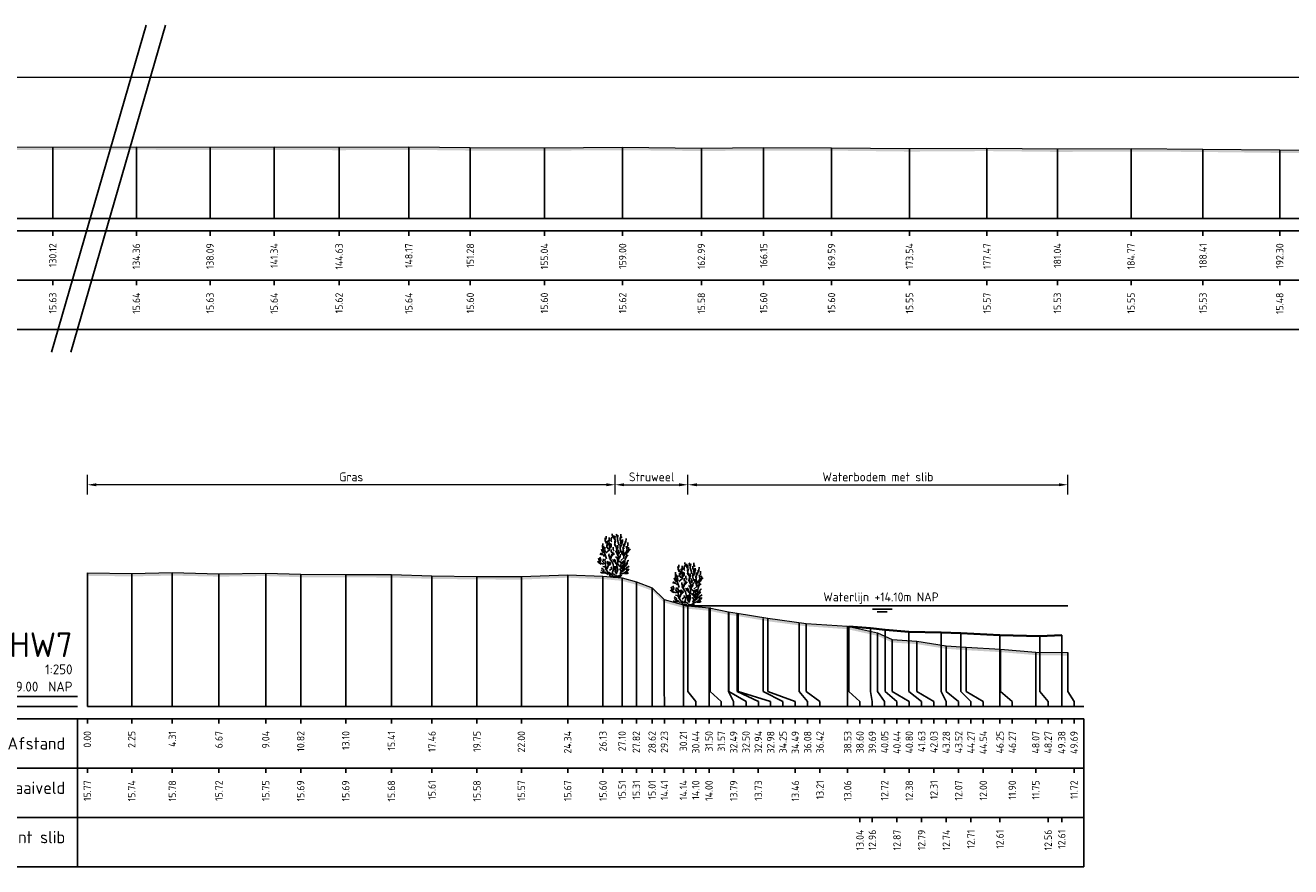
# Model space of a CAD drawing. Header units: metres. Extents: x 197882 to 206172, y 361908 to 364395.
# Tile 38 of 50: x 205781 to 205845, y 364210 to 364253. Entities that reach past the tile are written whole.
import ezdxf
from ezdxf.enums import TextEntityAlignment as Align

# ---------------------------------------------------------------- set-up
doc = ezdxf.new("R2010")
doc.units = ezdxf.units.M
doc.header["$PDMODE"] = 35
doc.header["$PDSIZE"] = 0.075
for name, color, linetype, lineweight in [('B-ME-GR-HEESTER-SD', 90, 'Continuous', 25), ('X-ME-AL-PROFIEL_BOVENKANT SLIB-GD', 42, 'Continuous', 35), ('X-ME-AL-PROFIEL_HUIDIG MAAIVELD-GD', 252, 'Continuous', 0), ('X-XX-AL-DETAIL1-M', 7, 'Continuous', 18), ('X-XX-AL-NAP-T18', 7, 'Continuous', 18), ('X-XX-AL-TEKENBLAD_KADER_AFSNIJMARKERING-G', 7, 'Continuous', 25)]:
    doc.layers.add(name, color=color, linetype=linetype, lineweight=lineweight)
doc.layers.add('X-ME-AL-PROFIEL_WATERLIJN-GD', color=150, linetype='Continuous')
doc.layers.add('X-ME-AL-PROFIELRASTER-S', color=7, linetype='Continuous')
doc.styles.add('NLCS-ISO', font='NLCS-ISO.ttf', dxfattribs={"height": 1.8})
doc.styles.add('NLCS-ISO-ANNOTATIEF-T18', font='NLCS-ISO.ttf', dxfattribs={"height": 1.8})
doc.styles.add('NLCS-ISO-ANNOTATIVE-T18', font='NLCS-ISO.ttf', dxfattribs={"height": 1.8})
doc.dimstyles.new('NLCS-ANNOTATIEF-T18-PIJL_L2_H0', dxfattribs={"dimtxt": 2.5, "dimasz": 1.8, "dimexe": 2, "dimexo": 2, "dimgap": 0.7, "dimtad": 1, "dimzin": 0, "dimdsep": 46, "dimtxsty": 'NLCS-ISO-ANNOTATIEF-T18', "dimcen": 0, "dimdle": 2, "dimclrd": 256, "dimclre": 256, "dimclrt": 10, "dimaunit": 2, "dimadec": 0, "dimazin": 0, "dimtfac": 1, "dimtdec": 3, "dimtofl": 0, "dimtmove": 0, "dimatfit": 3, "dimfxl": 2, "dimfxlon": 1, "dimtfillclr": 256, "dimtolj": 1, "dimtzin": 0, "dimlwd": -1, "dimlwe": -1, "dimarcsym": 0})

# ---------------------------------------------------------------- blocks, each defined once
blk = doc.blocks.new('SAL-PROFIELRASTER-D')
at = {"color": 0, "linetype": 'ByBlock', "lineweight": -2, "flags": 128}
for points in [[(-2, 0), (-72, 0)], [(-24, 2), (-23, 0), (-22, 2), (-2, 2)], [(-72, -12.5), (-72, -2.5)], [(0, -2.5), (-72, -2.5)], [(-2, -12.5), (-2, -2.5)], [(0, -12.5), (-72, -12.5)]]:
    blk.add_lwpolyline(points, dxfattribs=at)
at = {"color": 0, "linetype": 'ByBlock', "lineweight": -2, "style": 'NLCS-ISO-ANNOTATIVE-T18'}
blk.add_text('NAP', height=2, dxfattribs=at).set_placement((-3, 3), align=Align.RIGHT)
blk.add_text('Afstand', height=2.5, dxfattribs=at).set_placement((-4.5, -7.5), align=Align.MIDDLE_RIGHT)
for tag, height, p in [('PROFIELNR', 5, (-3, 10)), ('SCHAAL', 2, (-3, 6.5)), ('NAP', 2, (-9.94, 3))]:
    blk.add_attdef(tag, text='', height=height, dxfattribs=at).set_placement(p, align=Align.RIGHT)
blk = doc.blocks.new('SAL-PROFIELRASTER_BALK_EIND1-D')
at = {"color": 0, "linetype": 'ByBlock', "lineweight": -2}
blk.add_line((1, -12.5), (1, -2.5), dxfattribs=at)
at = {"color": 0, "linetype": 'ByBlock', "lineweight": -2, "flags": 128}
for points in [[(0, 0), (1, 0)], [(0, -2.5), (1, -2.5)], [(0, -12.5), (1, -12.5)]]:
    blk.add_lwpolyline(points, dxfattribs=at)
blk = doc.blocks.new('SAL-PROFIELRASTER_BALK-D')
at = {"color": 0, "linetype": 'ByBlock', "lineweight": -2}
for p, q in [((-72, -12.5), (-72, -2.5)), ((-2, -2.5), (-2, -12.5)), ((0, -12.5), (-72, -12.5))]:
    blk.add_line(p, q, dxfattribs=at)
at = {"color": 0, "linetype": 'ByBlock', "lineweight": -2, "style": 'NLCS-ISO-ANNOTATIVE-T18'}
for tag, height, p in [('TITEL1', 2.5, (-4.5, -6.5)), ('TITEL2', 1.5, (-4.5, -9.5))]:
    blk.add_attdef(tag, text='', height=height, dxfattribs=at).set_placement(p, align=Align.MIDDLE_RIGHT)
blk = doc.blocks.new('SAL-PROFIELRASTER_BALK_EIND2-D')
at = {"color": 0, "linetype": 'ByBlock', "lineweight": -2}
for p, q in [((1, -2.5), (1, -12.5)), ((1, -12.5), (0, -12.5))]:
    blk.add_line(p, q, dxfattribs=at)
blk = doc.blocks.new('SAL-PROFIELRASTER_BALK_DATA-D')
at = {"color": 0, "linetype": 'ByBlock', "lineweight": -2}
blk.add_lwpolyline([(0, -3.5), (0, -2.5)], dxfattribs=at)
at = {"color": 0, "linetype": 'ByBlock', "lineweight": -2, "style": 'NLCS-ISO-ANNOTATIVE-T18'}
blk.add_attdef('GETAL', text='', height=1.5, rotation=90, dxfattribs=at).set_placement((0.75, -5), align=Align.RIGHT)
blk = doc.blocks.new('SAL-PROFIELRASTER_AANHAAL-D')
at = {"color": 9, "linetype": 'ByBlock', "lineweight": -2, "flags": 128}
blk.add_lwpolyline([(0, 1), (0, 0)], dxfattribs=at)
blk = doc.blocks.new('SAL-PROFIELRASTER_AANHAAL_STAGGER-D')
at = {"color": 9, "linetype": 'ByBlock', "lineweight": -2, "flags": 128}
for points in [[(0, 0), (0, -0.25)], [(0, -0.25), (1, -0.75)], [(1, -0.75), (1, -1)]]:
    blk.add_lwpolyline(points, dxfattribs=at)
blk = doc.blocks.new('*D75')
at = {"layer": 'Defpoints', "color": 0, "transparency": 16777216}
for p in [(205783.859, 364229.236), (205783.859, 364218.007), (205810.609, 364218.007)]:
    blk.add_point(p, dxfattribs=at)
at = {"layer": 'X-XX-AL-DETAIL1-M', "transparency": 16777216}
for p, q in [((205783.859, 364228.736), (205783.859, 364229.736)), ((205810.609, 364228.736), (205810.609, 364229.736)), ((205810.159, 364229.236), (205784.309, 364229.236))]:
    blk.add_line(p, q, dxfattribs=at)
for points in [[(205784.309, 364229.311), (205784.309, 364229.161), (205783.859, 364229.236)], [(205810.159, 364229.311), (205810.159, 364229.161), (205810.609, 364229.236)]]:
    blk.add_solid(points, dxfattribs=at)
at = {"layer": 'X-XX-AL-DETAIL1-M', "color": 10, "transparency": 16777216, "insert": (205797.234, 364229.636), "char_height": 0.45, "attachment_point": 5, "style": 'NLCS-ISO-ANNOTATIEF-T18'}
blk.add_mtext('\\A1;Gras', dxfattribs=at)
blk = doc.blocks.new('*D76')
at = {"layer": 'Defpoints', "color": 0, "transparency": 16777216}
for p in [(205814.298, 364229.236), (205814.298, 364223.102), (205810.609, 364218.007)]:
    blk.add_point(p, dxfattribs=at)
at = {"layer": 'X-XX-AL-DETAIL1-M', "transparency": 16777216}
for p, q in [((205810.609, 364228.736), (205810.609, 364229.736)), ((205814.298, 364228.736), (205814.298, 364229.736)), ((205811.059, 364229.236), (205813.848, 364229.236))]:
    blk.add_line(p, q, dxfattribs=at)
for points in [[(205811.059, 364229.311), (205811.059, 364229.161), (205810.609, 364229.236)], [(205813.848, 364229.311), (205813.848, 364229.161), (205814.298, 364229.236)]]:
    blk.add_solid(points, dxfattribs=at)
at = {"layer": 'X-XX-AL-DETAIL1-M', "color": 10, "transparency": 16777216, "insert": (205812.454, 364229.636), "char_height": 0.45, "attachment_point": 5, "style": 'NLCS-ISO-ANNOTATIEF-T18'}
blk.add_mtext('\\A1;Struweel', dxfattribs=at)
blk = doc.blocks.new('*D77')
at = {"layer": 'Defpoints', "color": 0, "transparency": 16777216}
for p in [(205833.55, 364229.236), (205814.298, 364223.102), (205833.55, 364218.757)]:
    blk.add_point(p, dxfattribs=at)
at = {"layer": 'X-XX-AL-DETAIL1-M', "transparency": 16777216}
for p, q in [((205814.298, 364228.736), (205814.298, 364229.736)), ((205833.55, 364228.736), (205833.55, 364229.736)), ((205814.748, 364229.236), (205833.1, 364229.236))]:
    blk.add_line(p, q, dxfattribs=at)
for points in [[(205814.748, 364229.311), (205814.748, 364229.161), (205814.298, 364229.236)], [(205833.1, 364229.311), (205833.1, 364229.161), (205833.55, 364229.236)]]:
    blk.add_solid(points, dxfattribs=at)
at = {"layer": 'X-XX-AL-DETAIL1-M', "color": 10, "transparency": 16777216, "insert": (205823.924, 364229.636), "char_height": 0.45, "attachment_point": 5, "style": 'NLCS-ISO-ANNOTATIEF-T18'}
blk.add_mtext('\\A1;Waterbodem met slib', dxfattribs=at)
blk = doc.blocks.new('SGR-HEESTER_S01_E_ZIJ-D')
blk.add_line((-0.17, 0), (0.14, 0))
at = {"flags": 128}
for points in [[(-0.88, 3.43), (-1.01, 3.7), (-1.02, 3.99)], [(-0.97, 3.82), (-0.92, 3.96), (-0.92, 4.17)], [(-0.6, 3.64), (-0.6, 3.89), (-0.6, 4.04)], [(-0.39, 3.73), (-0.39, 3.91), (-0.31, 4.07)], [(-0.2, 4.07), (-0.32, 4.28), (-0.32, 4.4)], [(-0.04, 3.82), (-0.15, 3.99), (-0.15, 4.24)], [(-0.06, 4), (0, 4.09), (-0.05, 4.17)], [(-0.01, 3.48), (0.02, 3.66), (-0.02, 3.86), (-0.02, 3.98)], [(0.2, 4.02), (0.16, 4.26), (0.11, 4.37)], [(0.4, 3.24), (0.32, 3.53), (0.23, 3.86), (0.28, 4.25)], [(0.55, 3.49), (0.58, 3.63), (0.49, 3.78), (0.49, 4.02)], [(0.59, 4.06), (0.59, 4.23), (0.58, 4.36)], [(0.58, 3.97), (0.72, 4.1)], [(1.05, 3.44), (1.09, 3.59), (1.12, 3.91)], [(-1.17, 2.44), (-1.33, 2.64), (-1.4, 2.85)], [(-1.26, 2.87), (-1.27, 3.11), (-1.26, 3.41)], [(-0.89, 1.87), (-1.06, 2.36), (-1.22, 2.75), (-1.2, 3.17)], [(-1.09, 2.51), (-1.03, 2.67), (-1.08, 2.85), (-1.01, 3.06)], [(-0.93, 2.47), (-0.6, 2.73), (-0.58, 3.23), (-0.56, 3.45)], [(-0.69, 2.83), (-0.85, 3.03), (-0.85, 3.32)], [(-0.82, 3.15), (-0.77, 3.36), (-0.82, 3.56), (-0.82, 3.69)], [(-0.79, 3.24), (-0.61, 3.49), (-0.66, 3.77)], [(-0.6, 2.82), (-0.47, 3.09), (-0.48, 3.24), (-0.4, 3.41)], [(-0.49, 2.98), (-0.4, 3.1), (-0.4, 3.32)], [(-0.33, 3.58), (-0.43, 3.69), (-0.42, 3.84)], [(-0.35, 2.48), (-0.39, 2.62), (-0.4, 2.81)], [(-0.34, 2.14), (-0.22, 2.36), (-0.26, 2.57)], [(-0.09, 2.67), (-0.2, 2.78), (-0.21, 3.04)], [(0.14, 2.85), (0.15, 3.01), (-0.08, 3.3)], [(0.04, 3.22), (-0.02, 3.33), (-0.05, 3.64), (-0.06, 3.69)], [(0.1, 0.32), (0.27, 0.78), (0.18, 1.2), (0.27, 1.46), (0.29, 2.12), (0.07, 2.68)], [(0.2, 2.43), (0.13, 2.69), (0.27, 3.03), (0.23, 3.26)], [(0.29, 2.31), (0.56, 2.6), (0.51, 2.92), (0.51, 3.28)], [(0.31, 2.42), (0.36, 2.58), (0.32, 2.78)], [(0.56, 3.05), (0.62, 3.24), (0.58, 3.44), (0.63, 3.78)], [(0.63, 3.39), (0.75, 3.63), (0.74, 3.82)], [(0.87, 2.02), (0.83, 2.27), (0.69, 2.38), (0.69, 2.69)], [(0.75, 2.43), (0.83, 2.65), (0.79, 3.01)], [(0.83, 3.19), (0.82, 3.39)], [(0.87, 2.88), (0.83, 3.04), (0.99, 3.35), (1.02, 3.62)], [(0.99, 2.31), (1.21, 2.73), (1.13, 3.14)], [(1.05, 2), (1.15, 2.2), (1.16, 2.57)], [(1.06, 2.36), (1.23, 2.48), (1.34, 2.65), (1.54, 2.85)], [(1.2, 2.91), (1.2, 3.11), (1.27, 3.18), (1.28, 3.51)], [(1.29, 2.62), (1.4, 2.83), (1.34, 3.04)], [(-1.43, 1.34), (-1.6, 1.42), (-1.71, 1.53), (-1.76, 1.63)], [(-1.15, 1.31), (-1.52, 1.41), (-1.7, 1.92)], [(-1.36, 2.28), (-1.57, 2.36)], [(-1.51, 1.59), (-1.44, 1.77), (-1.55, 2.02)], [(-1.08, 2.11), (-1.23, 2.27), (-1.5, 2.44)], [(-0.17, 0), (-0.52, 0.15), (-0.67, 0.41), (-0.93, 0.8), (-0.93, 1.02), (-0.98, 1.28), (-1.24, 1.57), (-1.17, 1.87)], [(-0.94, 1.35), (-0.97, 1.46), (-1.01, 1.65), (-1.07, 1.74), (-0.99, 1.83)], [(-0.85, 0.82), (-0.74, 1.04), (-0.6, 1.44), (-0.69, 1.61)], [(-0.69, 1.23), (-0.76, 1.4), (-0.82, 1.62)], [(-0.56, 2.04), (-0.63, 2.22), (-0.61, 2.36)], [(-0.62, 1.2), (-0.49, 1.36), (-0.53, 1.52)], [(0.01, 0.23), (-0.32, 0.39), (-0.14, 0.96), (-0.25, 1.41), (-0.58, 1.92), (-0.49, 2.16)], [(-0.4, 1.72), (-0.48, 1.81), (-0.39, 2.04), (-0.35, 2.37)], [(-0.29, 2.19), (-0.07, 2.42)], [(0.01, 1.48), (-0.11, 1.58), (-0.16, 1.69), (-0.26, 1.8)], [(0.27, 1.32), (0.07, 1.45), (0.01, 1.7), (-0.09, 1.83)], [(0.53, 1.04), (0.45, 1.13), (0.35, 1.26), (0.15, 1.28), (0.01, 1.41)], [(0.23, 1.76), (0.19, 1.96), (0.04, 2.07)], [(0.12, 0.1), (0.49, 0.17), (0.58, 0.47), (0.89, 0.67), (0.95, 1.13), (1.02, 1.92)], [(0.69, 0.8), (0.56, 1.11), (0.6, 1.5), (0.21, 1.74)], [(0.31, 1.73), (0.36, 1.9), (0.41, 2.16)], [(0.41, 1.94), (0.5, 2.07), (0.53, 2.35)], [(0.58, 1.68), (0.89, 1.96), (0.91, 2.29), (0.89, 2.55)], [(0.92, 1.08), (0.8, 1.26), (0.77, 1.43), (0.68, 1.61)], [(0.85, 1.38), (0.82, 1.54), (0.87, 1.68)], [(1, 1.08), (1.14, 1.25), (1.29, 1.39)], [(1.02, 1.81), (1.14, 2.08), (1.33, 2.24)], [(1.12, 1.28), (1.21, 1.47), (1.24, 1.65), (1.37, 1.7)], [(-0.97, 0.4), (-1.22, 0.45), (-1.36, 0.45), (-1.5, 0.52)], [(-0.76, 0.28), (-1, 0.52), (-1.24, 0.58), (-1.41, 0.74)], [(-1.13, 0.64), (-1.2, 0.78), (-1.4, 0.92)], [(-0.96, 0.92), (-1.06, 1.05), (-1.26, 1.09)], [(-0.31, 0.32), (-0.47, 0.32), (-0.6, 0.51)], [(-0.58, 0.67), (-0.34, 0.87), (-0.39, 1.06)], [(-0.14, 0.09), (-0.31, 0.17), (-0.35, 0.21)], [(0, 0), (-0.14, 0.14)], [(0.06, 0.44), (-0.01, 0.58), (0, 0.85), (-0.12, 1.09)], [(-0.02, 0), (0.14, 0.2)], [(0.02, 0.6), (0.08, 0.78), (0.08, 0.94), (0.02, 1.11)], [(0.14, 0), (0.53, 0.06), (0.67, 0.21)], [(0.49, 0.37), (0.6, 0.59), (0.47, 0.88)], [(0.62, 0.59), (0.76, 0.73), (0.76, 0.98), (0.72, 1.22)], [(0.62, 0.3), (0.95, 0.43), (1.28, 0.58)], [(0.8, 0.8), (0.85, 0.95)], [(0.93, 0.75), (1.1, 0.92), (1.2, 0.92)], [(0.94, 0.37), (1.2, 0.38), (1.35, 0.46)], [(1.01, 0.51), (1.2, 0.62), (1.15, 0.72), (1.23, 0.89)], [(1.14, 0.94), (1.28, 1.01), (1.43, 1.12)], [(1.27, 0.64), (1.4, 0.84)]]:
    blk.add_lwpolyline(points, dxfattribs=at)
blk = doc.blocks.new('*D109')
at = {"layer": 'Defpoints', "color": 0, "transparency": 16777216}
for p in [(205651.984, 364249.88), (205651.984, 364242.722), (205926.819, 364242.722)]:
    blk.add_point(p, dxfattribs=at)
at = {"layer": 'X-XX-AL-DETAIL1-M', "transparency": 16777216}
for p, q in [((205651.984, 364249.38), (205651.984, 364250.38)), ((205926.819, 364249.38), (205926.819, 364250.38)), ((205926.369, 364249.88), (205652.434, 364249.88))]:
    blk.add_line(p, q, dxfattribs=at)
for points in [[(205652.434, 364249.955), (205652.434, 364249.805), (205651.984, 364249.88)], [(205926.369, 364249.955), (205926.369, 364249.805), (205926.819, 364249.88)]]:
    blk.add_solid(points, dxfattribs=at)
at = {"layer": 'X-XX-AL-DETAIL1-M', "color": 10, "transparency": 16777216, "insert": (205851.406, 364250.28), "char_height": 0.45, "attachment_point": 5, "style": 'NLCS-ISO-ANNOTATIEF-T18'}
blk.add_mtext('\\A1;Gras', dxfattribs=at)

msp = doc.modelspace()

# ---------------------------------------------------------------- hatches: boundary and pattern name
at = {"layer": 'X-ME-AL-PROFIEL_HUIDIG MAAIVELD-GD'}
h = msp.add_hatch(dxfattribs=at)
h.set_pattern_fill('AGR-MAAIVELD', color=256, scale=0.05, pattern_type=2)
h.set_pattern_definition([(45, (-135.8225, 65.68668), (-0.25000007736, 0.25000007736), []), (45, (-135.85823, 65.7224), (0, 0.50000015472), [0.3535535, -0.3535535]), (45, (-135.89394, 65.7581), (0, 0.50000015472), [0.3535535, -0.3535535]), (45, (-135.93015, 65.79432), (0, 0.50000015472), [0.3535535, -0.3535535]), (45, (-135.96537, 65.82954), (0, 0.50000015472), [0.3535535, -0.3535535]), (45, (-136.0011, 65.86525), (0, 0.50000015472), [0.3535535, -0.3535535]), (45, (-136.0368, 65.90097), (0, 0.50000015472), [0.3535535, -0.3535535]), (315, (-135.8225, 65.68668), (0.25000007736, 0.25000007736), []), (315, (-135.7868, 65.7224), (0.50000015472, -1e-16), [0.3535535, -0.3535535]), (315, (-135.7511, 65.7581), (0.50000015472, -1e-16), [0.3535535, -0.3535535]), (315, (-135.71487, 65.79432), (0.50000015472, -1e-16), [0.3535535, -0.3535535]), (315, (-135.67965, 65.82954), (0.50000015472, -1e-16), [0.3535535, -0.3535535]), (315, (-135.64394, 65.86525), (0.50000015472, -1e-16), [0.3535535, -0.3535535]), (315, (-135.60823, 65.90097), (0.50000015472, -1e-16), [0.3535535, -0.3535535])])
h.paths.add_polyline_path([(205926.819, 364245.227), (205926.819, 364245.077), (205924.88, 364245.054), (205923.025, 364245.269), (205921.151, 364245.607), (205918.763, 364245.725), (205915.689, 364245.907), (205912.356, 364246.06), (205909.274, 364246.085), (205906.091, 364246.065), (205902.908, 364246.039), (205899.805, 364246.05), (205896.329, 364246.044), (205892.571, 364246.019), (205888.985, 364246.024), (205885.49, 364245.984), (205882.279, 364245.987), (205879.025, 364245.923), (205875.899, 364245.957), (205872.179, 364245.945), (205869.08, 364245.939), (205865.659, 364245.975), (205861.943, 364245.978), (205858.616, 364245.993), (205855.433, 364245.985), (205851.864, 364246.011), (205848.236, 364246.033), (205844.289, 364246.051), (205840.398, 364246.1), (205836.754, 364246.124), (205833.023, 364246.103), (205829.45, 364246.145), (205825.525, 364246.121), (205821.573, 364246.168), (205818.132, 364246.174), (205814.977, 364246.148), (205810.984, 364246.19), (205807.023, 364246.167), (205803.266, 364246.172), (205800.151, 364246.209), (205796.617, 364246.19), (205793.326, 364246.208), (205790.078, 364246.197), (205786.343, 364246.213), (205782.108, 364246.2), (205778.924, 364246.213), (205775.252, 364246.198), (205771.59, 364246.182), (205767.685, 364246.221), (205763.798, 364246.195), (205759.865, 364246.207), (205756.151, 364246.212), (205752.316, 364246.221), (205748.801, 364246.202), (205745.261, 364246.172), (205741.509, 364246.178), (205737.554, 364246.19), (205733.504, 364246.214), (205729.63, 364246.224), (205725.85, 364246.204), (205721.769, 364246.231), (205717.738, 364246.236), (205713.808, 364246.226), (205709.899, 364246.219), (205706.413, 364246.205), (205702.769, 364246.208), (205698.948, 364246.225), (205695.021, 364246.211), (205691.197, 364246.217), (205687.127, 364246.194), (205683.413, 364246.161), (205679.599, 364246.168), (205676.288, 364246.175), (205673.155, 364246.204), (205669.215, 364246.299), (205665.896, 364246.326), (205661.909, 364246.441), (205658.305, 364246.162), (205654.534, 364245.808), (205651.984, 364245.659), (205651.984, 364245.809), (205654.534, 364245.958), (205658.305, 364246.312), (205661.909, 364246.591), (205665.896, 364246.476), (205669.215, 364246.449), (205673.155, 364246.354), (205676.288, 364246.325), (205679.599, 364246.318), (205683.413, 364246.311), (205687.127, 364246.344), (205691.197, 364246.367), (205695.021, 364246.361), (205698.948, 364246.375), (205702.769, 364246.358), (205706.413, 364246.355), (205709.899, 364246.369), (205713.808, 364246.376), (205717.738, 364246.386), (205721.769, 364246.381), (205725.85, 364246.354), (205729.63, 364246.374), (205733.504, 364246.364), (205737.554, 364246.34), (205741.509, 364246.328), (205745.261, 364246.322), (205748.801, 364246.352), (205752.316, 364246.371), (205756.151, 364246.362), (205759.865, 364246.357), (205763.798, 364246.345), (205767.685, 364246.371), (205771.59, 364246.332), (205775.252, 364246.348), (205778.924, 364246.363), (205782.108, 364246.35), (205786.343, 364246.363), (205790.078, 364246.347), (205793.326, 364246.358), (205796.617, 364246.34), (205800.151, 364246.359), (205803.266, 364246.322), (205807.023, 364246.317), (205810.984, 364246.34), (205814.977, 364246.298), (205818.132, 364246.324), (205821.573, 364246.318), (205825.525, 364246.271), (205829.45, 364246.295), (205833.023, 364246.253), (205836.754, 364246.274), (205840.398, 364246.25), (205844.289, 364246.201), (205848.236, 364246.183), (205851.864, 364246.161), (205855.433, 364246.135), (205858.616, 364246.143), (205861.943, 364246.128), (205865.659, 364246.125), (205869.08, 364246.089), (205872.179, 364246.095), (205875.899, 364246.107), (205879.025, 364246.073), (205882.279, 364246.137), (205885.49, 364246.134), (205888.985, 364246.174), (205892.571, 364246.169), (205896.329, 364246.194), (205899.805, 364246.2), (205902.908, 364246.189), (205906.091, 364246.215), (205909.274, 364246.235), (205912.356, 364246.21), (205915.689, 364246.057), (205918.763, 364245.875), (205921.151, 364245.757), (205923.025, 364245.419), (205924.88, 364245.204)])
h = msp.add_hatch(dxfattribs=at)
h.set_pattern_fill('AGR-MAAIVELD', color=256, scale=0.05, pattern_type=2)
h.set_pattern_definition([(45, (-9.4753, 75.50235), (-0.25000007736, 0.25000007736), []), (45, (-9.511, 75.53806), (0, 0.50000015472), [0.3535535, -0.3535535]), (45, (-9.5467, 75.57378), (0, 0.50000015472), [0.3535535, -0.3535535]), (45, (-9.58293, 75.61), (0, 0.50000015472), [0.3535535, -0.3535535]), (45, (-9.61814, 75.6452), (0, 0.50000015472), [0.3535535, -0.3535535]), (45, (-9.65386, 75.68092), (0, 0.50000015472), [0.3535535, -0.3535535]), (45, (-9.68957, 75.71664), (0, 0.50000015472), [0.3535535, -0.3535535]), (315, (-9.4753, 75.50235), (0.25000007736, 0.25000007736), []), (315, (-9.43957, 75.53806), (0.50000015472, -1e-16), [0.3535535, -0.3535535]), (315, (-9.40386, 75.57378), (0.50000015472, -1e-16), [0.3535535, -0.3535535]), (315, (-9.36764, 75.61), (0.50000015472, -1e-16), [0.3535535, -0.3535535]), (315, (-9.33243, 75.6452), (0.50000015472, -1e-16), [0.3535535, -0.3535535]), (315, (-9.2967, 75.68092), (0.50000015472, -1e-16), [0.3535535, -0.3535535]), (315, (-9.261, 75.71664), (0.50000015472, -1e-16), [0.3535535, -0.3535535])])
h.paths.add_polyline_path([(205833.55, 364220.729), (205831.926, 364220.753), (205830.13, 364220.906), (205828.395, 364221.004), (205827.376, 364221.073), (205825.892, 364221.312), (205824.655, 364221.389), (205823.908, 364221.73), (205822.389, 364222.067), (205820.281, 364222.214), (205818.348, 364222.47), (205816.798, 364222.736), (205816.352, 364222.797), (205815.364, 364223.002), (205814.298, 364223.102), (205814.068, 364223.145), (205813.091, 364223.421), (205812.48, 364224.017), (205811.682, 364224.316), (205810.961, 364224.52), (205809.989, 364224.603), (205808.202, 364224.676), (205805.855, 364224.581), (205803.604, 364224.589), (205801.324, 364224.62), (205799.271, 364224.683), (205796.956, 364224.695), (205794.674, 364224.701), (205792.9, 364224.761), (205790.526, 364224.731), (205788.166, 364224.783), (205786.107, 364224.743), (205783.859, 364224.773), (205783.859, 364224.623), (205786.107, 364224.593), (205788.166, 364224.633), (205790.526, 364224.581), (205792.9, 364224.611), (205794.674, 364224.551), (205796.956, 364224.545), (205799.271, 364224.533), (205801.324, 364224.47), (205803.604, 364224.439), (205805.855, 364224.431), (205808.202, 364224.526), (205809.989, 364224.453), (205810.961, 364224.37), (205811.682, 364224.166), (205812.48, 364223.867), (205813.091, 364223.271), (205814.068, 364222.995), (205814.298, 364222.952), (205815.364, 364222.852), (205816.352, 364222.647), (205816.798, 364222.586), (205818.348, 364222.32), (205820.281, 364222.064), (205822.389, 364221.917), (205823.908, 364221.58), (205824.655, 364221.239), (205825.892, 364221.162), (205827.376, 364220.923), (205828.395, 364220.854), (205830.13, 364220.756), (205831.926, 364220.603), (205833.55, 364220.579)])

# ---------------------------------------------------------------- linework, layer by layer
at = {"layer": 'X-ME-AL-PROFIEL_BOVENKANT SLIB-GD'}
msp.add_lwpolyline([(205822.456, 364222.047), (205823.553, 364221.963), (205824.295, 364221.879), (205825.487, 364221.792), (205827.135, 364221.743), (205828.125, 364221.713), (205830.108, 364221.617), (205832.131, 364221.564), (205833.24, 364221.621)], dxfattribs=at)
at = {"layer": 'X-ME-AL-PROFIEL_HUIDIG MAAIVELD-GD'}
for points in [[(205778.924, 364246.363), (205782.108, 364246.35), (205786.343, 364246.363), (205790.078, 364246.347), (205793.326, 364246.358), (205796.617, 364246.34), (205800.151, 364246.359), (205803.266, 364246.322), (205807.023, 364246.317), (205810.984, 364246.34), (205814.977, 364246.298), (205818.132, 364246.324), (205821.573, 364246.318), (205825.525, 364246.271), (205829.45, 364246.295), (205833.023, 364246.253), (205836.754, 364246.274), (205840.398, 364246.25), (205844.289, 364246.201), (205848.236, 364246.183)], [(205783.859, 364224.773), (205786.107, 364224.743), (205788.166, 364224.783), (205790.526, 364224.731), (205792.9, 364224.761), (205794.674, 364224.701), (205796.956, 364224.695), (205799.271, 364224.683), (205801.324, 364224.62), (205803.604, 364224.589), (205805.855, 364224.581), (205808.202, 364224.676), (205809.989, 364224.603), (205810.961, 364224.52), (205811.682, 364224.316), (205812.48, 364224.017), (205813.091, 364223.421), (205814.068, 364223.145), (205814.298, 364223.102), (205815.364, 364223.002), (205816.352, 364222.797), (205816.798, 364222.736), (205818.348, 364222.47), (205820.281, 364222.214), (205822.389, 364222.067), (205823.908, 364221.73), (205824.655, 364221.389), (205825.892, 364221.312), (205827.376, 364221.073), (205828.395, 364221.004), (205830.13, 364220.906), (205831.926, 364220.753), (205833.55, 364220.729)]]:
    msp.add_lwpolyline(points, dxfattribs=at)
at = {"layer": 'X-ME-AL-PROFIEL_WATERLIJN-GD'}
for points in [[(205814.298, 364223.102), (205833.55, 364223.102)], [(205823.65, 364222.939), (205824.65, 364222.939)], [(205823.891, 364222.794), (205824.391, 364222.794)]]:
    msp.add_lwpolyline(points, dxfattribs=at)
at = {"layer": 'X-XX-AL-TEKENBLAD_KADER_AFSNIJMARKERING-G'}
for points in [[(205782.048, 364235.959), (205786.833, 364252.519)], [(205783.03, 364235.959), (205787.815, 364252.519)]]:
    msp.add_lwpolyline(points, dxfattribs=at)

# ---------------------------------------------------------------- block references
at = {"layer": 'B-ME-GR-HEESTER-SD', "xscale": 0.5, "yscale": 0.5, "zscale": 0.5}
for p in [(205810.609, 364224.551), (205814.298, 364223.102)]:
    msp.add_blockref('SGR-HEESTER_S01_E_ZIJ-D', p, dxfattribs=at)
at = {"layer": 'X-ME-AL-PROFIELRASTER-S'}
for p, yscale in [((205782.108, 364242.722), 3.628), ((205786.343, 364242.722), 3.641), ((205790.078, 364242.722), 3.625), ((205793.326, 364242.722), 3.635999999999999), ((205796.617, 364242.722), 3.618), ((205800.151, 364242.722), 3.637), ((205803.266, 364242.722), 3.6), ((205807.023, 364242.722), 3.595000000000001), ((205810.984, 364242.722), 3.618), ((205814.977, 364242.722), 3.576000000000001), ((205818.132, 364242.722), 3.602), ((205821.573, 364242.722), 3.596), ((205825.525, 364242.722), 3.548999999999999), ((205829.45, 364242.722), 3.573), ((205833.023, 364242.722), 3.531000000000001), ((205836.754, 364242.722), 3.552), ((205840.398, 364242.722), 3.528), ((205844.289, 364242.722), 3.478999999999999), ((205783.859, 364218.007), 6.766), ((205786.107, 364218.007), 6.736000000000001), ((205788.166, 364218.007), 6.776), ((205790.526, 364218.007), 6.724), ((205792.9, 364218.007), 6.754), ((205794.674, 364218.007), 6.694000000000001), ((205796.956, 364218.007), 6.688000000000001), ((205799.271, 364218.007), 6.676), ((205801.324, 364218.007), 6.613), ((205803.604, 364218.007), 6.582000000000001), ((205805.855, 364218.007), 6.574), ((205808.202, 364218.007), 6.669), ((205809.989, 364218.007), 6.596), ((205810.961, 364218.007), 6.513), ((205811.682, 364218.007), 6.308999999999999), ((205812.48, 364218.007), 6.01), ((205813.091, 364219.007), 4.414), ((205814.068, 364218.007), 5.138), ((205814.298, 364219.007), 4.095000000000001), ((205814.298, 364219.007), 4.095000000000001), ((205814.298, 364219.007), 4.095000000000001), ((205814.298, 364219.007), 4.095000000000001), ((205815.364, 364218.007), 4.994999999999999), ((205815.424, 364219.007), 4.004), ((205816.352, 364219.007), 3.789999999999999), ((205816.361, 364219.007), 3.772), ((205816.798, 364219.007), 3.728999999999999), ((205816.841, 364219.007), 3.720000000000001), ((205818.11, 364219.007), 3.460000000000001), ((205818.348, 364219.007), 3.462999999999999), ((205819.934, 364219.007), 3.250999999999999), ((205820.281, 364219.007), 3.207000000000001), ((205822.389, 364218.007), 4.06), ((205822.456, 364219.007), 3.039999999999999), ((205823.553, 364219.007), 2.956), ((205823.908, 364219.007), 2.723000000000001), ((205824.295, 364219.007), 2.872), ((205825.487, 364219.007), 2.785), ((205827.135, 364219.007), 2.736000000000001), ((205828.125, 364219.007), 2.706), ((205824.655, 364219.007), 2.382), ((205825.892, 364219.007), 2.305), ((205827.376, 364219.007), 2.066000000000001), ((205830.108, 364218.007), 3.609999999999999), ((205832.131, 364219.007), 2.557), ((205833.24, 364218.007), 3.614000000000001), ((205828.395, 364219.007), 1.997), ((205830.13, 364219.007), 1.898999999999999), ((205831.926, 364218.007), 2.746), ((205833.55, 364219.007), 1.722)]:
    msp.add_blockref('SAL-PROFIELRASTER_AANHAAL-D', p, dxfattribs=dict(at, yscale=yscale))
at = {"layer": 'X-ME-AL-PROFIELRASTER-S', "yscale": 0.25}
for name, p, xscale, zscale in [('SAL-PROFIELRASTER_BALK_EIND1-D', (205651.984, 364242.722), 275.4599491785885, 275.4599491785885), ('SAL-PROFIELRASTER_BALK_EIND2-D', (205651.984, 364240.222), 275.4599491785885, 275.4599491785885), ('SAL-PROFIELRASTER_BALK_EIND1-D', (205783.859, 364218.007), 50.5, 51.6749181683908), ('SAL-PROFIELRASTER_BALK_EIND2-D', (205783.859, 364215.507), 50.5, 51.6749181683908), ('SAL-PROFIELRASTER_BALK_EIND2-D', (205783.859, 364213.007), 50.5, 51.6749181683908)]:
    msp.add_blockref(name, p, dxfattribs=dict(at, xscale=xscale, zscale=zscale))
at = {"layer": 'X-ME-AL-PROFIELRASTER-S', "xscale": 0.25, "yscale": 0.25, "zscale": 0.25}
for name, p, values in [('SAL-PROFIELRASTER_BALK_DATA-D', (205782.108, 364242.722), {'GETAL': '130.12'}), ('SAL-PROFIELRASTER_BALK_DATA-D', (205786.343, 364242.722), {'GETAL': '134.36'}), ('SAL-PROFIELRASTER_BALK_DATA-D', (205790.078, 364242.722), {'GETAL': '138.09'}), ('SAL-PROFIELRASTER_BALK_DATA-D', (205793.326, 364242.722), {'GETAL': '141.34'}), ('SAL-PROFIELRASTER_BALK_DATA-D', (205796.617, 364242.722), {'GETAL': '144.63'}), ('SAL-PROFIELRASTER_BALK_DATA-D', (205800.151, 364242.722), {'GETAL': '148.17'}), ('SAL-PROFIELRASTER_BALK_DATA-D', (205803.266, 364242.722), {'GETAL': '151.28'}), ('SAL-PROFIELRASTER_BALK_DATA-D', (205807.023, 364242.722), {'GETAL': '155.04'}), ('SAL-PROFIELRASTER_BALK_DATA-D', (205810.984, 364242.722), {'GETAL': '159.00'}), ('SAL-PROFIELRASTER_BALK_DATA-D', (205814.977, 364242.722), {'GETAL': '162.99'}), ('SAL-PROFIELRASTER_BALK_DATA-D', (205818.132, 364242.722), {'GETAL': '166.15'}), ('SAL-PROFIELRASTER_BALK_DATA-D', (205821.573, 364242.722), {'GETAL': '169.59'}), ('SAL-PROFIELRASTER_BALK_DATA-D', (205825.525, 364242.722), {'GETAL': '173.54'}), ('SAL-PROFIELRASTER_BALK_DATA-D', (205829.45, 364242.722), {'GETAL': '177.47'}), ('SAL-PROFIELRASTER_BALK_DATA-D', (205833.023, 364242.722), {'GETAL': '181.04'}), ('SAL-PROFIELRASTER_BALK_DATA-D', (205836.754, 364242.722), {'GETAL': '184.77'}), ('SAL-PROFIELRASTER_BALK_DATA-D', (205840.398, 364242.722), {'GETAL': '188.41'}), ('SAL-PROFIELRASTER_BALK_DATA-D', (205844.289, 364242.722), {'GETAL': '192.30'}), ('SAL-PROFIELRASTER_BALK_DATA-D', (205782.108, 364240.222), {'GETAL': '15.63'}), ('SAL-PROFIELRASTER_BALK_DATA-D', (205786.343, 364240.222), {'GETAL': '15.64'}), ('SAL-PROFIELRASTER_BALK_DATA-D', (205790.078, 364240.222), {'GETAL': '15.63'}), ('SAL-PROFIELRASTER_BALK_DATA-D', (205793.326, 364240.222), {'GETAL': '15.64'}), ('SAL-PROFIELRASTER_BALK_DATA-D', (205796.617, 364240.222), {'GETAL': '15.62'}), ('SAL-PROFIELRASTER_BALK_DATA-D', (205800.151, 364240.222), {'GETAL': '15.64'}), ('SAL-PROFIELRASTER_BALK_DATA-D', (205803.266, 364240.222), {'GETAL': '15.60'}), ('SAL-PROFIELRASTER_BALK_DATA-D', (205807.023, 364240.222), {'GETAL': '15.60'}), ('SAL-PROFIELRASTER_BALK_DATA-D', (205810.984, 364240.222), {'GETAL': '15.62'}), ('SAL-PROFIELRASTER_BALK_DATA-D', (205814.977, 364240.222), {'GETAL': '15.58'}), ('SAL-PROFIELRASTER_BALK_DATA-D', (205818.132, 364240.222), {'GETAL': '15.60'}), ('SAL-PROFIELRASTER_BALK_DATA-D', (205821.573, 364240.222), {'GETAL': '15.60'}), ('SAL-PROFIELRASTER_BALK_DATA-D', (205825.525, 364240.222), {'GETAL': '15.55'}), ('SAL-PROFIELRASTER_BALK_DATA-D', (205829.45, 364240.222), {'GETAL': '15.57'}), ('SAL-PROFIELRASTER_BALK_DATA-D', (205833.023, 364240.222), {'GETAL': '15.53'}), ('SAL-PROFIELRASTER_BALK_DATA-D', (205836.754, 364240.222), {'GETAL': '15.55'}), ('SAL-PROFIELRASTER_BALK_DATA-D', (205840.398, 364240.222), {'GETAL': '15.53'}), ('SAL-PROFIELRASTER_BALK_DATA-D', (205844.289, 364240.222), {'GETAL': '15.48'}), ('SAL-PROFIELRASTER-D', (205783.859, 364218.007), {'PROFIELNR': 'HW7', 'SCHAAL': '1:250', 'NAP': '9.00'}), ('SAL-PROFIELRASTER_BALK_DATA-D', (205783.859, 364218.007), {'GETAL': '0.00'}), ('SAL-PROFIELRASTER_BALK_DATA-D', (205786.107, 364218.007), {'GETAL': '2.25'}), ('SAL-PROFIELRASTER_BALK_DATA-D', (205788.166, 364218.007), {'GETAL': '4.31'}), ('SAL-PROFIELRASTER_BALK_DATA-D', (205790.526, 364218.007), {'GETAL': '6.67'}), ('SAL-PROFIELRASTER_BALK_DATA-D', (205792.9, 364218.007), {'GETAL': '9.04'}), ('SAL-PROFIELRASTER_BALK_DATA-D', (205794.674, 364218.007), {'GETAL': '10.82'}), ('SAL-PROFIELRASTER_BALK_DATA-D', (205796.956, 364218.007), {'GETAL': '13.10'}), ('SAL-PROFIELRASTER_BALK_DATA-D', (205799.271, 364218.007), {'GETAL': '15.41'}), ('SAL-PROFIELRASTER_BALK_DATA-D', (205801.324, 364218.007), {'GETAL': '17.46'}), ('SAL-PROFIELRASTER_BALK_DATA-D', (205803.604, 364218.007), {'GETAL': '19.75'}), ('SAL-PROFIELRASTER_BALK_DATA-D', (205805.855, 364218.007), {'GETAL': '22.00'}), ('SAL-PROFIELRASTER_BALK_DATA-D', (205808.202, 364218.007), {'GETAL': '24.34'}), ('SAL-PROFIELRASTER_BALK_DATA-D', (205809.989, 364218.007), {'GETAL': '26.13'}), ('SAL-PROFIELRASTER_BALK_DATA-D', (205810.961, 364218.007), {'GETAL': '27.10'}), ('SAL-PROFIELRASTER_BALK_DATA-D', (205811.682, 364218.007), {'GETAL': '27.82'}), ('SAL-PROFIELRASTER_BALK_DATA-D', (205812.48, 364218.007), {'GETAL': '28.62'}), ('SAL-PROFIELRASTER_BALK_DATA-D', (205813.105, 364218.007), {'GETAL': '29.23'}), ('SAL-PROFIELRASTER_BALK_DATA-D', (205814.068, 364218.007), {'GETAL': '30.21'}), ('SAL-PROFIELRASTER_BALK_DATA-D', (205814.693, 364218.007), {'GETAL': '30.44'}), ('SAL-PROFIELRASTER_BALK_DATA-D', (205814.693, 364218.007), {'GETAL': '30.44'}), ('SAL-PROFIELRASTER_BALK_DATA-D', (205814.693, 364218.007), {'GETAL': '30.44'}), ('SAL-PROFIELRASTER_BALK_DATA-D', (205814.693, 364218.007), {'GETAL': '30.44'}), ('SAL-PROFIELRASTER_BALK_DATA-D', (205815.364, 364218.007), {'GETAL': '31.50'}), ('SAL-PROFIELRASTER_BALK_DATA-D', (205815.989, 364218.007), {'GETAL': '31.57'}), ('SAL-PROFIELRASTER_BALK_DATA-D', (205816.614, 364218.007), {'GETAL': '32.49'}), ('SAL-PROFIELRASTER_BALK_DATA-D', (205817.239, 364218.007), {'GETAL': '32.50'}), ('SAL-PROFIELRASTER_BALK_DATA-D', (205817.864, 364218.007), {'GETAL': '32.94'}), ('SAL-PROFIELRASTER_BALK_DATA-D', (205818.489, 364218.007), {'GETAL': '32.98'}), ('SAL-PROFIELRASTER_BALK_DATA-D', (205819.114, 364218.007), {'GETAL': '34.25'}), ('SAL-PROFIELRASTER_BALK_DATA-D', (205819.739, 364218.007), {'GETAL': '34.49'}), ('SAL-PROFIELRASTER_BALK_DATA-D', (205820.364, 364218.007), {'GETAL': '36.08'}), ('SAL-PROFIELRASTER_BALK_DATA-D', (205820.989, 364218.007), {'GETAL': '36.42'}), ('SAL-PROFIELRASTER_BALK_DATA-D', (205822.389, 364218.007), {'GETAL': '38.53'}), ('SAL-PROFIELRASTER_BALK_DATA-D', (205823.014, 364218.007), {'GETAL': '38.60'}), ('SAL-PROFIELRASTER_BALK_DATA-D', (205823.639, 364218.007), {'GETAL': '39.69'}), ('SAL-PROFIELRASTER_BALK_DATA-D', (205824.264, 364218.007), {'GETAL': '40.05'}), ('SAL-PROFIELRASTER_BALK_DATA-D', (205824.889, 364218.007), {'GETAL': '40.44'}), ('SAL-PROFIELRASTER_BALK_DATA-D', (205825.514, 364218.007), {'GETAL': '40.80'}), ('SAL-PROFIELRASTER_BALK_DATA-D', (205826.139, 364218.007), {'GETAL': '41.63'}), ('SAL-PROFIELRASTER_BALK_DATA-D', (205826.764, 364218.007), {'GETAL': '42.03'}), ('SAL-PROFIELRASTER_BALK_DATA-D', (205827.389, 364218.007), {'GETAL': '43.28'}), ('SAL-PROFIELRASTER_BALK_DATA-D', (205828.014, 364218.007), {'GETAL': '43.52'}), ('SAL-PROFIELRASTER_BALK_DATA-D', (205828.639, 364218.007), {'GETAL': '44.27'}), ('SAL-PROFIELRASTER_BALK_DATA-D', (205829.264, 364218.007), {'GETAL': '44.54'}), ('SAL-PROFIELRASTER_BALK_DATA-D', (205830.108, 364218.007), {'GETAL': '46.25'}), ('SAL-PROFIELRASTER_BALK_DATA-D', (205830.733, 364218.007), {'GETAL': '46.27'}), ('SAL-PROFIELRASTER_BALK_DATA-D', (205831.926, 364218.007), {'GETAL': '48.07'}), ('SAL-PROFIELRASTER_BALK_DATA-D', (205832.551, 364218.007), {'GETAL': '48.27'}), ('SAL-PROFIELRASTER_BALK_DATA-D', (205833.24, 364218.007), {'GETAL': '49.38'}), ('SAL-PROFIELRASTER_BALK_DATA-D', (205833.865, 364218.007), {'GETAL': '49.69'}), ('SAL-PROFIELRASTER_BALK-D', (205783.859, 364215.507), {'TITEL1': 'Hoogte Maaiveld'}), ('SAL-PROFIELRASTER_BALK_DATA-D', (205783.859, 364215.507), {'GETAL': '15.77'}), ('SAL-PROFIELRASTER_BALK_DATA-D', (205786.107, 364215.507), {'GETAL': '15.74'}), ('SAL-PROFIELRASTER_BALK_DATA-D', (205788.166, 364215.507), {'GETAL': '15.78'}), ('SAL-PROFIELRASTER_BALK_DATA-D', (205790.526, 364215.507), {'GETAL': '15.72'}), ('SAL-PROFIELRASTER_BALK_DATA-D', (205792.9, 364215.507), {'GETAL': '15.75'}), ('SAL-PROFIELRASTER_BALK_DATA-D', (205794.674, 364215.507), {'GETAL': '15.69'}), ('SAL-PROFIELRASTER_BALK_DATA-D', (205796.956, 364215.507), {'GETAL': '15.69'}), ('SAL-PROFIELRASTER_BALK_DATA-D', (205799.271, 364215.507), {'GETAL': '15.68'}), ('SAL-PROFIELRASTER_BALK_DATA-D', (205801.324, 364215.507), {'GETAL': '15.61'}), ('SAL-PROFIELRASTER_BALK_DATA-D', (205803.604, 364215.507), {'GETAL': '15.58'}), ('SAL-PROFIELRASTER_BALK_DATA-D', (205805.855, 364215.507), {'GETAL': '15.57'}), ('SAL-PROFIELRASTER_BALK_DATA-D', (205808.202, 364215.507), {'GETAL': '15.67'}), ('SAL-PROFIELRASTER_BALK_DATA-D', (205809.989, 364215.507), {'GETAL': '15.60'}), ('SAL-PROFIELRASTER_BALK_DATA-D', (205810.961, 364215.507), {'GETAL': '15.51'}), ('SAL-PROFIELRASTER_BALK_DATA-D', (205811.682, 364215.507), {'GETAL': '15.31'}), ('SAL-PROFIELRASTER_BALK_DATA-D', (205812.48, 364215.507), {'GETAL': '15.01'}), ('SAL-PROFIELRASTER_BALK_DATA-D', (205813.105, 364215.507), {'GETAL': '14.41'}), ('SAL-PROFIELRASTER_BALK_DATA-D', (205814.068, 364215.507), {'GETAL': '14.14'}), ('SAL-PROFIELRASTER_BALK_DATA-D', (205814.693, 364215.507), {'GETAL': '14.10'}), ('SAL-PROFIELRASTER_BALK_DATA-D', (205815.364, 364215.507), {'GETAL': '14.00'}), ('SAL-PROFIELRASTER_BALK_DATA-D', (205816.614, 364215.507), {'GETAL': '13.79'}), ('SAL-PROFIELRASTER_BALK_DATA-D', (205817.864, 364215.507), {'GETAL': '13.73'}), ('SAL-PROFIELRASTER_BALK_DATA-D', (205819.739, 364215.507), {'GETAL': '13.46'}), ('SAL-PROFIELRASTER_BALK_DATA-D', (205820.989, 364215.507), {'GETAL': '13.21'}), ('SAL-PROFIELRASTER_BALK_DATA-D', (205822.389, 364215.507), {'GETAL': '13.06'}), ('SAL-PROFIELRASTER_BALK_DATA-D', (205824.264, 364215.507), {'GETAL': '12.72'}), ('SAL-PROFIELRASTER_BALK_DATA-D', (205825.514, 364215.507), {'GETAL': '12.38'}), ('SAL-PROFIELRASTER_BALK_DATA-D', (205826.764, 364215.507), {'GETAL': '12.31'}), ('SAL-PROFIELRASTER_BALK_DATA-D', (205828.014, 364215.507), {'GETAL': '12.07'}), ('SAL-PROFIELRASTER_BALK_DATA-D', (205829.264, 364215.507), {'GETAL': '12.00'}), ('SAL-PROFIELRASTER_BALK_DATA-D', (205830.733, 364215.507), {'GETAL': '11.90'}), ('SAL-PROFIELRASTER_BALK_DATA-D', (205831.926, 364215.507), {'GETAL': '11.75'}), ('SAL-PROFIELRASTER_BALK_DATA-D', (205833.865, 364215.507), {'GETAL': '11.72'}), ('SAL-PROFIELRASTER_BALK-D', (205783.859, 364213.007), {'TITEL1': 'Hoogte Bovenkant slib'}), ('SAL-PROFIELRASTER_BALK_DATA-D', (205823.014, 364213.007), {'GETAL': '13.04'}), ('SAL-PROFIELRASTER_BALK_DATA-D', (205823.639, 364213.007), {'GETAL': '12.96'}), ('SAL-PROFIELRASTER_BALK_DATA-D', (205824.889, 364213.007), {'GETAL': '12.87'}), ('SAL-PROFIELRASTER_BALK_DATA-D', (205826.139, 364213.007), {'GETAL': '12.79'}), ('SAL-PROFIELRASTER_BALK_DATA-D', (205827.389, 364213.007), {'GETAL': '12.74'}), ('SAL-PROFIELRASTER_BALK_DATA-D', (205828.639, 364213.007), {'GETAL': '12.71'}), ('SAL-PROFIELRASTER_BALK_DATA-D', (205830.108, 364213.007), {'GETAL': '12.61'}), ('SAL-PROFIELRASTER_BALK_DATA-D', (205832.551, 364213.007), {'GETAL': '12.56'}), ('SAL-PROFIELRASTER_BALK_DATA-D', (205833.24, 364213.007), {'GETAL': '12.61'})]:
    msp.add_blockref(name, p, dxfattribs=at).add_auto_attribs(values)
at = {"layer": 'X-ME-AL-PROFIELRASTER-S'}
for p, xscale, zscale in [((205813.091, 364219.007), 0.01381903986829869, 0.01381903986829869), ((205814.298, 364219.007), 0.3944010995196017, 0.3944010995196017), ((205814.298, 364219.007), 0.3944010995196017, 0.3944010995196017), ((205814.298, 364219.007), 0.3944010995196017, 0.3944010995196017), ((205814.298, 364219.007), 0.3944010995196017, 0.3944010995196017), ((205815.424, 364219.007), 0.5645378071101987, 0.5645378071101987), ((205816.352, 364219.007), 0.2615476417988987, 0.2615476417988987), ((205816.361, 364219.007), 0.8781393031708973, 0.8781393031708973), ((205816.798, 364219.007), 1.066216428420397, 1.066216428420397), ((205816.841, 364219.007), 1.648027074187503, 1.648027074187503), ((205818.11, 364219.007), 1.003987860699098, 1.003987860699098), ((205818.348, 364219.007), 1.391071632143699, 1.391071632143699), ((205819.934, 364219.007), 0.4296175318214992, 0.4296175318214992), ((205820.281, 364219.007), 0.7073957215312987, 0.7073957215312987), ((205822.456, 364219.007), 0.5575283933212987, 0.5575283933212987), ((205823.553, 364219.007), 0.08537599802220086, 0.08537599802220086), ((205823.908, 364219.007), 0.3558019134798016, 0.3558019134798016), ((205824.295, 364219.007), 0.5939194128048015, 0.5939194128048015), ((205824.655, 364219.007), 0.8584618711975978, 0.8584618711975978), ((205825.487, 364219.007), 0.6518408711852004, 0.6518408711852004), ((205825.892, 364219.007), 0.8713257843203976, 0.8713257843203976), ((205827.135, 364219.007), 0.2541124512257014, 0.2541124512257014), ((205827.376, 364219.007), 0.6375934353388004, 0.6375934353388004), ((205828.125, 364219.007), 0.5140113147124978, 0.5140113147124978), ((205828.395, 364219.007), 0.8684146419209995, 0.8684146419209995), ((205830.13, 364219.007), 0.6027966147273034, 0.6027966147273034), ((205832.131, 364219.007), 0.4202682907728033, 0.4202682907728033), ((205833.55, 364219.007), 0.3157667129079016, 0.3157667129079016)]:
    msp.add_blockref('SAL-PROFIELRASTER_AANHAAL_STAGGER-D', p, dxfattribs=dict(at, xscale=xscale, zscale=zscale))

# ---------------------------------------------------------------- texts
at = {"layer": 'X-XX-AL-NAP-T18', "color": 10, "insert": (205821.161, 364223.192), "char_height": 0.45, "width": 15.43377, "attachment_point": 7, "style": 'NLCS-ISO'}
msp.add_mtext('Waterlijn +14.10m NAP', dxfattribs=at)

# ---------------------------------------------------------------- dimensions: what is measured, and where the dimension line sits
at = {"layer": 'X-XX-AL-DETAIL1-M'}
for base, p1, p2, text, picture, middle in [((205651.984, 364249.88), (205926.819, 364242.722), (205651.984, 364242.722), 'Gras', '*D109', (205851.406, 364249.88)), ((205833.55, 364229.236), (205814.298, 364223.102), (205833.55, 364218.757), 'Waterbodem met slib', '*D77', (205823.924, 364229.236)), ((205783.859, 364229.236), (205810.609, 364218.007), (205783.859, 364218.007), 'Gras', '*D75', (205797.234, 364229.236)), ((205814.298, 364229.236), (205810.609, 364218.007), (205814.298, 364223.102), 'Struweel', '*D76', (205812.454, 364229.236))]:
    dim = msp.add_linear_dim(base=base, p1=p1, p2=p2, text=text, dimstyle='NLCS-ANNOTATIEF-T18-PIJL_L2_H0', dxfattribs=at)
    dim.commit()
    dim.dimension.update_dxf_attribs({"geometry": picture, "text_midpoint": middle, "dimtype": 160})

doc.saveas('drawing.dxf')
